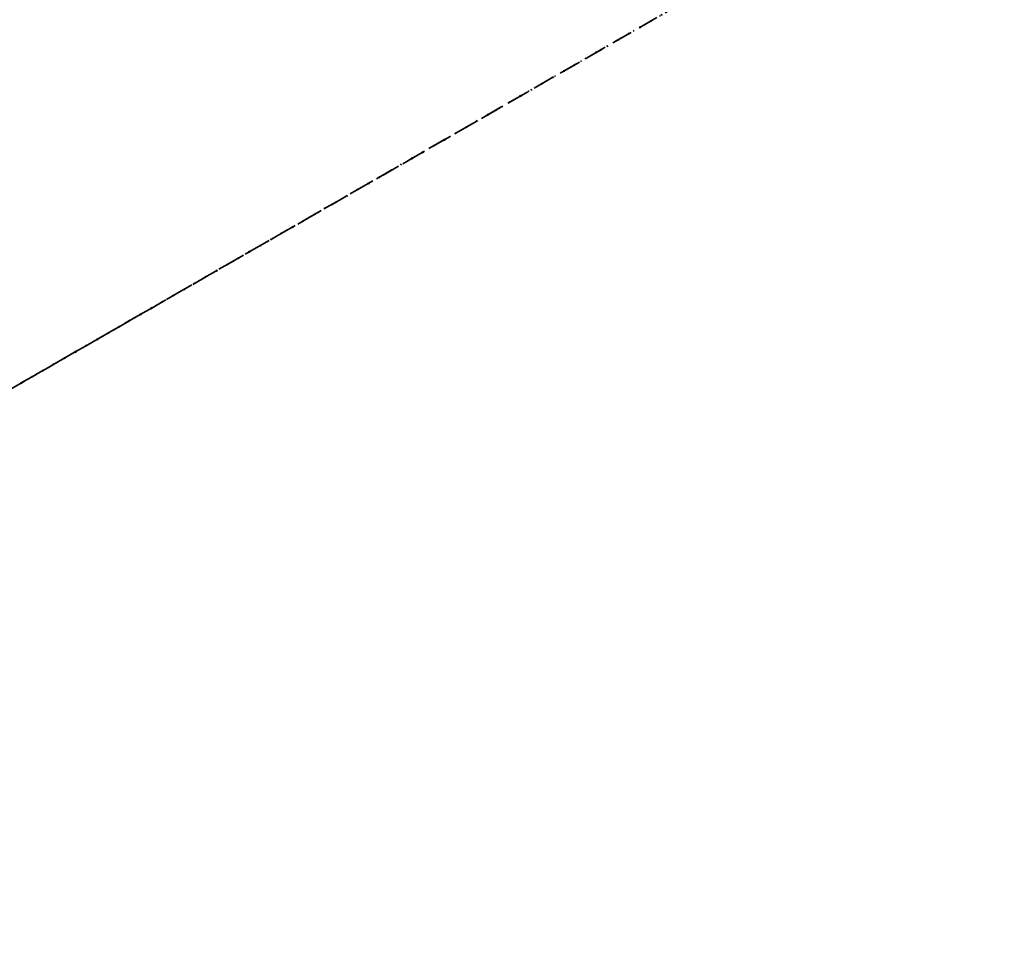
# Model space of a CAD drawing. Extents: x 6414462 to 20492237, y 5756825 to 17376351.
# Tile 16 of 127: x 6497147 to 6497230, y 5810151 to 5810228. Entities that reach past the tile are written whole.
import ezdxf

# ---------------------------------------------------------------- set-up
doc = ezdxf.new("R2010")
doc.units = 0
for name, pattern in [('2324-2024 mdcp$0$KROPK2', [1, 0.05, -0.95]), ('2324-2024 mdcp$0$KROPK3-2', [2.49, 1.5, -0.47, 0.05, -0.47]), ('2324-2024 mdcp$0$PRZER3-2', [2.5, 1.5, -1]), ('Lipnica teren 1$0$HIDDEN2', [0.1875, 0.125, -0.0625])]:
    doc.linetypes.add(name, pattern=pattern)
for name, color, linetype, lineweight in [('2324-2024 mdcp$0$GESJAE', 7, 'Continuous', 50), ('2324-2024 mdcp$0$GESJEW', 7, 'Continuous', 35), ('2324-2024 mdcp$0$GESJOB', 7, 'Continuous', 35)]:
    doc.layers.add(name, color=color, linetype=linetype, lineweight=lineweight)
doc.layers.add('Lipnica teren 1$0$demontaże', color=10, linetype='Continuous')

# ---------------------------------------------------------------- blocks, each defined once
blk = doc.blocks.new('2324-2024 mdcp')
at = {"layer": '2324-2024 mdcp$0$GESJAE', "color": 7, "linetype": '2324-2024 mdcp$0$KROPK2', "lineweight": 50}
blk.add_lwpolyline([(6497738.518, 5810537.304), (6497005.618, 5810116.221), (6497349.497, 5809664.45), (6497532.55, 5809433.41), (6497550.12, 5809414.95), (6497568.77, 5809395.35), (6497572.03, 5809391.93), (6497587.43, 5809375.75), (6497609.33, 5809352.74), (6497613.84, 5809351.39), (6497633.37, 5809331.24)], dxfattribs=at)
at = {"layer": '2324-2024 mdcp$0$GESJEW', "color": 7, "linetype": '2324-2024 mdcp$0$KROPK3-2', "lineweight": 35}
blk.add_lwpolyline([(6495935.789, 5807524.995), (6495642.376, 5808456.442), (6495626.99, 5808633.833), (6495633.578, 5808749.34), (6495669.998, 5808894.501), (6495678.712, 5808908.706), (6495764.798, 5809119.312), (6495818.923, 5809221.462), (6495819.659, 5809228.766), (6495879.326, 5809353.521), (6495944.905, 5809465.461), (6495948.722, 5809471.762), (6496069.39, 5809601.801), (6496275.087, 5809726.021), (6496474.45, 5809809.542), (6497005.618, 5810116.221), (6497738.518, 5810537.304)], dxfattribs=at)
at = {"layer": '2324-2024 mdcp$0$GESJOB', "color": 7, "linetype": '2324-2024 mdcp$0$PRZER3-2', "lineweight": 35}
blk.add_lwpolyline([(6497738.518, 5810537.304), (6497005.618, 5810116.221), (6497349.497, 5809664.45), (6497532.55, 5809433.41), (6497550.12, 5809414.95), (6497568.77, 5809395.35), (6497572.03, 5809391.93), (6497587.43, 5809375.75), (6497609.33, 5809352.74), (6497613.84, 5809351.39), (6497633.37, 5809331.24)], dxfattribs=at)
blk = doc.blocks.new('Lipnica teren 1')
at = {"layer": 'Lipnica teren 1$0$demontaże', "linetype": 'Lipnica teren 1$0$HIDDEN2'}
blk.add_blockref('2324-2024 mdcp', (0, 0), dxfattribs=at)

msp = doc.modelspace()

# ---------------------------------------------------------------- block references
msp.add_blockref('Lipnica teren 1', (0, 0))

doc.saveas('drawing.dxf')
